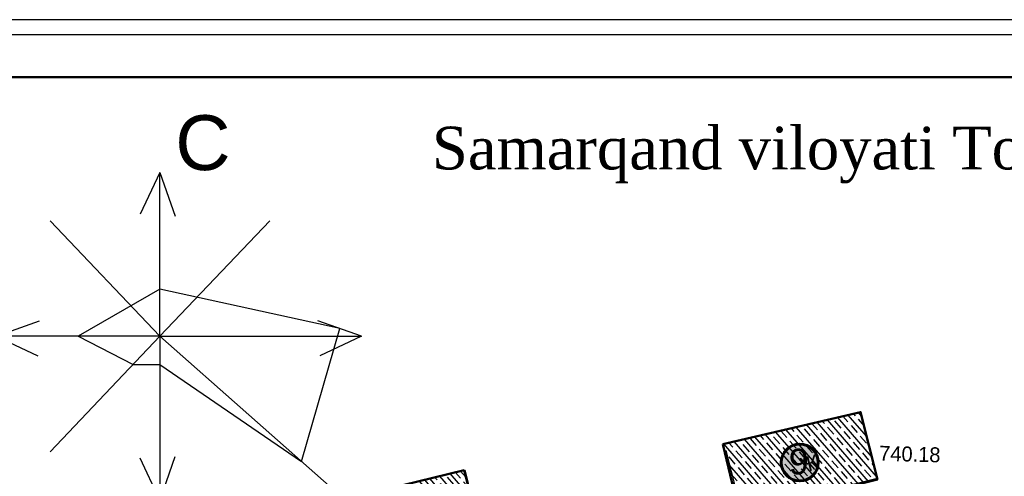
# Model space of a CAD drawing. Header units: millimetres. Extents: x -257011 to 237647566, y 2784933 to 6706507.
# Tile 232 of 256: x 10204870 to 10262422, y 4815702 to 4842389. Entities that reach past the tile are written whole.
import ezdxf

# ---------------------------------------------------------------- set-up
doc = ezdxf.new("R2010")
doc.units = ezdxf.units.MM
doc.header["$LTSCALE"] = 1000
doc.header["$PDMODE"] = 32
doc.header["$PDSIZE"] = 0.3
for name, color, linetype in [('(002) Рамка', 7, 'Continuous'), ('(004) Точки рельефа', 7, 'Continuous'), ('(007) Здания', 7, 'Continuous'), ('Слой1', 1, 'Continuous')]:
    doc.layers.add(name, color=color, linetype=linetype)
doc.layers.add('Ф А С А Д', color=250, linetype='Continuous', lineweight=15)
doc.styles.add('D-431', font='txt', dxfattribs={"width": 2})
doc.styles.add('P-131', font='txt')
doc.styles.add('Roman', font='romans')
doc.styles.get("Standard").update_dxf_attribs({"font": 'ARIALN.TTF'})
doc.styles.add('WMF-Times New Roman0', font='times.ttf')
doc.linetypes.add('KANALIS_K', pattern='A,1,["<",Standard,S=1.8,R=0,X=-0.9,Y=-0.9],3,-1,["К",Standard,S=1.8,R=0,X=-0.9,Y=-0.9],-1,10', length=16)

# ---------------------------------------------------------------- blocks, each defined once
blk = doc.blocks.new('kjvklglhl')
at = {"layer": '(004) Точки рельефа'}
blk.add_point((297.837, 542.761), dxfattribs=at)
at = {"layer": '(007) Здания'}
for points in [[(289.16, 543.425), (290.174, 539.837), (298.033, 542.057), (297.019, 545.646)], [(260.584, 538.067), (262.309, 531.963), (275.681, 535.741), (273.956, 541.846)]]:
    blk.add_lwpolyline(points, dxfattribs=at)
at = {"layer": '(004) Точки рельефа', "style": 'D-431'}
blk.add_text('740.18', height=0.875, dxfattribs=at).set_placement((298.124, 543.076))
at = {"layer": '(007) Здания', "color": 0, "style": 'P-131'}
blk.add_text('Ж', height=0.88, rotation=15.77857, dxfattribs=at).set_placement((293.642, 542.22))
blk = doc.blocks.new('вкпвера')
at = {"lineweight": 30}
blk.add_lwpolyline([(10210745.6, 5709767), (10210596.3, 5709681.1), (10210696.7, 5709629.8), (10210745.6, 5709629.8), (10211004.1, 5709452.6), (10211073.7, 5709695.1), (10210745.6, 5709767)], dxfattribs=at)
at = {"layer": 'Слой1'}
for p, q in [((10210745.6, 5709979.8), (10210709.9, 5709903.7)), ((10210745.6, 5709681.1), (10210745.6, 5709979.8)), ((10210745.6, 5709979.8), (10210773.5, 5709900.5)), ((10210745.6, 5709681.1), (10210545.3, 5709891.7)), ((10210745.6, 5709681.1), (10210946, 5709891.7)), ((10210446.9, 5709681.1), (10210526.3, 5709709.1)), ((10211113.3, 5709681.1), (10211034, 5709709.1)), ((10210745.6, 5709681.1), (10210446.9, 5709681.1)), ((10210446.9, 5709681.1), (10210523.1, 5709645.4)), ((10210745.6, 5709681.1), (10210545.3, 5709470.6)), ((10210745.6, 5709681.1), (10211113.3, 5709681.1)), ((10210745.6, 5709681.1), (10210745.6, 5709382.4)), ((10210745.6, 5709681.1), (10211070.2, 5709394.2)), ((10211113.3, 5709681.1), (10211037.2, 5709645.4)), ((10210745.6, 5709382.4), (10210709.9, 5709458.6)), ((10210745.6, 5709382.4), (10210773.5, 5709461.8))]:
    blk.add_line(p, q, dxfattribs=at)
at = {"lineweight": 9, "insert": (10210773.7, 5710084.3), "char_height": 100, "width": 99.5, "attachment_point": 1}
blk.add_mtext('{\\fArial|b0|i0|c204|p34;С}', dxfattribs=at)

msp = doc.modelspace()

# ---------------------------------------------------------------- hatches: boundary and pattern name
at = {"linetype": 'KANALIS_K', "ltscale": 1000}
h = msp.add_hatch(dxfattribs=at)
h.set_pattern_fill('JIS_STN_1E', color=252, scale=550, angle=266, style=0)
h.set_pattern_definition([(311, (0, -915322.9), (415.09027, 360.832466), []), (311, (-27.05, -915709.7), (415.09027, 360.832466), [550, -275])])
h.paths.add_polyline_path([(10245972.841, 4817583.072), (10246953.243, 4813509.205), (10255002.941, 4815518.101), (10254020.977, 4819452.853)])
h.paths.add_polyline_path([(10217306.249, 4812748.432), (10218893.642, 4806320.729), (10232431.52, 4809908.164), (10230845.581, 4816056.305)])
at = {"lineweight": 50}
h = msp.add_hatch(color=1, dxfattribs=at)
h.set_gradient(color1=(255, 255, 255), one_color=1, tint=1)
h.paths.add_polyline_path([(10249385.225, 4816509.125, 1), (10251546.572, 4816509.125, 1)])

# ---------------------------------------------------------------- linework, layer by layer
at = {"layer": '(002) Рамка', "color": 0, "lineweight": 60, "ltscale": 1000}
msp.add_circle((10250465.898, 4816509.125), 1080.673, dxfattribs=at)
at = {"color": 5}
msp.add_lwpolyline([(10191472.083, 4633272.569), (10485941.78, 4633272.569), (10485941.78, 4841504.712), (10191472.083, 4841504.712)], close=True, dxfattribs=at)
at = {"lineweight": 50, "ltscale": 1000}
for points in [[(10245972.841, 4817583.072), (10246953.243, 4813509.205), (10255002.941, 4815518.101), (10254020.977, 4819452.853), (10245972.841, 4817583.072)], [(10217306.249, 4812748.432), (10218893.642, 4806320.729), (10232431.52, 4809908.164), (10230845.581, 4816056.305), (10217306.249, 4812748.432)]]:
    msp.add_lwpolyline(points, dxfattribs=at)
at = {"layer": 'Defpoints', "color": 4}
msp.add_lwpolyline([(10191472.083, 4842388.641), (10191472.083, 4632388.641), (10339972.083, 4632388.641), (10339972.083, 4842388.641)], close=True, dxfattribs=at)
at = {"layer": 'Ф А С А Д', "color": 5, "lineweight": 50}
msp.add_lwpolyline([(10201387.899, 4635751.523), (10483462.826, 4635751.523), (10483462.826, 4839025.758), (10201387.899, 4839025.758)], close=True, dxfattribs=at)

# ---------------------------------------------------------------- block references
at = {"lineweight": 50, "xscale": 32.04162763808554, "yscale": 32.04162763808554, "zscale": 32.04162763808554}
msp.add_blockref('вкпвера', (-316955845.521, -178123591.282), dxfattribs=at)
at = {"lineweight": 5, "xscale": 999.9999999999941, "yscale": 999.9999999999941, "zscale": 999.9999999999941, "rotation": 358.3893224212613}
msp.add_blockref('kjvklglhl', (9941829.75, 4282132.781), dxfattribs=at)

# ---------------------------------------------------------------- texts
at = {"insert": (10223676.306, 4834477.172), "char_height": 2500, "width": 224024.15487, "attachment_point": 4, "style": 'WMF-Times New Roman0'}
msp.add_mtext('\\pi5289.225;Samarqand viloyati Toyloq tumani "Хоnсhоrbоg\'" МFY dagi 11-son maktabni rekonstruksiya qilish. (360 o\'quvchi o\'rinli qo\'shimcha bino qurish).', dxfattribs=at)
at = {"color": 250, "insert": (10250985.803, 4816552.456, 0), "char_height": 1500, "width": 156685.73039, "attachment_point": 6, "style": 'Roman'}
msp.add_mtext('\\pt64500;{\\fArial|b0|i0|c0|p34;9}', dxfattribs=at)

doc.saveas('drawing.dxf')
